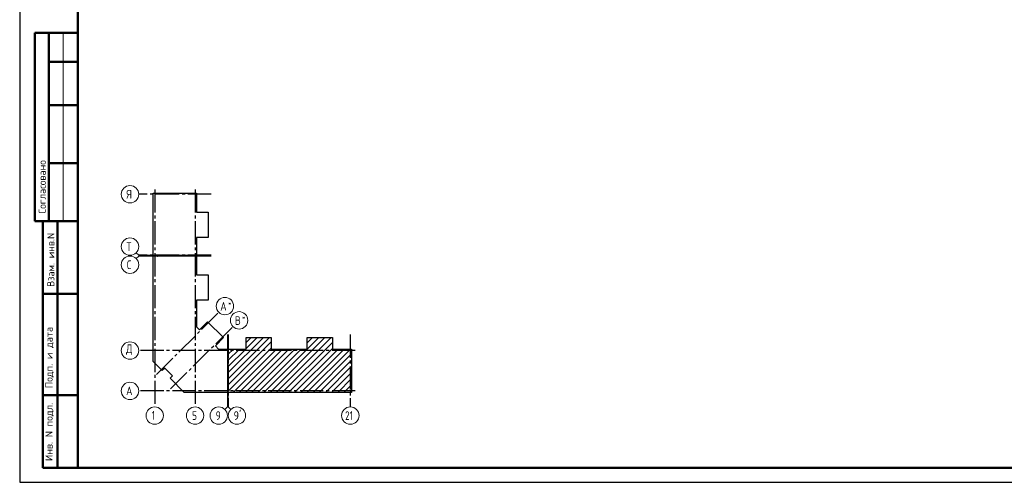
# Model space of a CAD drawing. Header units: millimetres. Extents: x 0 to 61017, y 0 to 42000.
# Tile 1 of 23: x 0 to 33923, y 0 to 15950. Entities that reach past the tile are written whole.
import ezdxf

# ---------------------------------------------------------------- set-up
doc = ezdxf.new("R2010")
doc.units = ezdxf.units.MM
doc.linetypes.add('______5', pattern=[1100, 800, -100, 100, -100])
doc.layers.add('Standard', color=7, linetype='Continuous', lineweight=25)
doc.layers.add('Оси', color=40, linetype='______5', lineweight=18)
doc.styles.add('ISOCPEUR', font='txt')

msp = doc.modelspace()

# ---------------------------------------------------------------- linework, layer by layer
at = {"layer": 'Standard', "color": 7, "linetype": 'Continuous', "lineweight": 50, "transparency": 33554687}
for p, q in [((2000, 15500), (527, 15500)), ((527, 15500), (527, 9000)), ((527, 15500), (527, 9000)), ((1000, 15500), (1000, 9000)), ((2000, 14500), (1000, 14500)), ((2000, 13000), (1000, 13000)), ((2000, 11000), (1000, 11000)), ((0, 9000), (6, 9000)), ((527, 9000), (2000, 9000)), ((800, 500), (800, 9000)), ((800, 500), (800, 9000)), ((1300, 500), (1300, 9000)), ((800, 6500), (2000, 6500)), ((800, 3000), (2000, 3000)), ((2000, 500), (800, 500))]:
    msp.add_line(p, q, dxfattribs=at)
at = {"layer": 'Standard', "color": 7, "linetype": 'Continuous', "lineweight": 13, "transparency": 33554687}
for p, q in [((1500, 15500), (1500, 9000)), ((4100, 7827), (4012, 7915)), ((4100, 7827), (4600, 7827)), ((4100, 7802), (4012, 7714)), ((4100, 7802), (4600, 7802)), ((7158, 2600), (7158, 3100)), ((7183, 2600), (7183, 3100)), ((7158, 2600), (7070, 2512)), ((7183, 2600), (7271, 2512))]:
    msp.add_line(p, q, dxfattribs=at)
at = {"layer": 'Standard', "color": 7, "linetype": 'Continuous', "lineweight": 35, "transparency": 33554687}
for p, q in [((7173, 3558), (8608, 4993)), ((7173, 3770), (8396, 4993)), ((7173, 3346), (8669, 4842)), ((7801, 4611), (8183, 4993)), ((7801, 4823), (7971, 4993)), ((8412, 3100), (10305, 4993)), ((8624, 3100), (10517, 4993)), ((8836, 3100), (10729, 4993)), ((9048, 3100), (10773, 4825)), ((9905, 4805), (10093, 4993)), ((7173, 3134), (8669, 4630)), ((7173, 4407), (7362, 4596)), ((7173, 3983), (7786, 4596)), ((7173, 4195), (7574, 4596)), ((7351, 3100), (8847, 4596)), ((7563, 3100), (9059, 4596)), ((7775, 3100), (9271, 4596)), ((7987, 3100), (9483, 4596)), ((8200, 3100), (9696, 4596)), ((9260, 3100), (10773, 4613)), ((9472, 3100), (10968, 4596)), ((9685, 3100), (11181, 4596)), ((9897, 3100), (11393, 4596)), ((10109, 3100), (11434, 4425)), ((10321, 3100), (11434, 4213)), ((10533, 3100), (11434, 4001)), ((10745, 3100), (11434, 3789)), ((10957, 3100), (11434, 3577)), ((11169, 3100), (11434, 3365)), ((11382, 3100), (11434, 3152))]:
    msp.add_line(p, q, dxfattribs=at)
at = {"layer": 'Standard', "color": 7, "linetype": 'Continuous', "lineweight": 13, "transparency": 33554687}
msp.add_lwpolyline([(0, 0), (59400, 0), (59400, 42000), (0, 42000), (0, 0)], close=True, dxfattribs=at)
for points in [[(0, 42000), (0, 0), (59400, 0), (59400, 42000), (0, 42000)], [(59400, 42000), (0, 42000), (0, 0), (59400, 0), (59400, 42000)]]:
    msp.add_lwpolyline(points, dxfattribs=at)
at = {"layer": 'Standard', "color": 7, "linetype": 'Continuous', "lineweight": 25, "transparency": 33554687}
for points in [[(0, 42000), (0, 0), (59400, 0), (59400, 42000), (0, 42000)], [(4600, 7817), (4600, 9974), (6096, 9974), (6096, 9313), (6493, 9313), (6493, 8445), (6096, 8445), (6096, 7817), (6078, 7817), (6078, 7837), (6063, 7837), (6063, 7817), (4600, 7817)], [(4600, 4357), (4600, 7812), (4738, 7812), (4738, 7792), (4753, 7792), (4753, 7812), (6096, 7812), (6096, 7149), (6493, 7149), (6493, 6281), (6096, 6281), (6096, 5355), (6194, 5257), (6475, 5538), (7024, 4989), (6743, 4708), (6855, 4596), (7168, 4596), (7168, 3100), (5670, 3100), (5182, 3588), (5267, 3673), (4999, 3941), (4914, 3856), (4600, 4170), (4600, 4357)], [(7173, 3100), (7173, 4563), (7193, 4563), (7193, 4578), (7173, 4578), (7173, 4596), (7801, 4596), (7801, 4993), (8669, 4993), (8669, 4596), (9287, 4596), (9905, 4596), (9905, 4993), (10773, 4993), (10773, 4596), (11434, 4596), (11434, 3100), (9287, 3100), (7173, 3100)]]:
    msp.add_lwpolyline(points, dxfattribs=at)
at = {"layer": 'Standard', "color": 7, "linetype": 'Continuous', "lineweight": 50, "transparency": 33554687}
msp.add_lwpolyline([(2000, 41500), (58900, 41500), (58900, 500), (2000, 500), (2000, 41500)], close=True, dxfattribs=at)
at = {"layer": 'Оси', "color": 8, "linetype": '______5', "lineweight": -3, "transparency": 33554687}
for p, q in [((6596, 9931), (4100, 9931)), ((4653, 10101), (4653, 2600)), ((6043, 10101), (6043, 2600)), ((6596, 7827), (4100, 7827)), ((6596, 7802), (4100, 7802)), ((4708, 3712), (6858, 5862)), ((5198, 3222), (7348, 5372)), ((7158, 5096), (7158, 2600)), ((7183, 5096), (7183, 2600)), ((11391, 5096), (11391, 2600)), ((11561, 4543), (4100, 4543)), ((11561, 4543), (4100, 4543)), ((11561, 3153), (4100, 3153))]:
    msp.add_line(p, q, dxfattribs=at)
at = {"layer": 'Оси', "color": 7, "linetype": 'Continuous', "lineweight": 13, "transparency": 33554687}
for centre in [(3800, 9931), (3800, 8127), (3800, 7502), (7070, 6074), (7560, 5584), (3800, 4543), (3800, 4543), (3800, 3153), (4653, 2300), (6043, 2300), (6858, 2300), (7483, 2300), (11391, 2300)]:
    msp.add_circle(centre, 300, dxfattribs=at)

# ---------------------------------------------------------------- texts
at = {"layer": 'Standard', "color": 7, "linetype": 'Continuous', "lineweight": 50, "transparency": 33554687, "char_height": 250, "attachment_point": 7, "rotation": 90, "style": 'ISOCPEUR'}
for s, insert, width in [('\\A1;{\\fISOCPEUR|i0|b0;\\H250.000000;\\W1.000000;\\C7;Согласовано}\\P', (900, 9261), 2071.88), ('\\A1;{\\fISOCPEUR|i0|b0;\\H250.000000;\\W1.000000;\\C7;Взам. инв.N}\\P', (1198, 6736), 1909.1), ('\\A1;{\\fISOCPEUR|i0|b0;\\H250.000000;\\W1.000000;\\C7;Подп. и дата}\\P', (1174, 3242), 2197.06), ('\\A1;{\\fISOCPEUR|i0|b0;\\H250.000000;\\W1.000000;\\C7;Инв. N подл.}\\P', (1174, 734), 2021.79)]:
    msp.add_mtext(s, dxfattribs=dict(at, insert=insert, width=width))
at = {"layer": 'Standard', "color": 7, "linetype": 'Continuous', "lineweight": 25, "transparency": 33554687, "insert": (11211, 2150), "char_height": 300, "width": 472.28, "attachment_point": 7, "style": 'ISOCPEUR'}
msp.add_mtext('\\W0.75;21', dxfattribs=at)
at = {"layer": 'Оси', "color": 7, "linetype": 'Continuous', "lineweight": 25, "transparency": 33554687, "attachment_point": 7, "style": 'ISOCPEUR'}
for s, insert, char_height, width in [('\\W0.80;Я', (3680, 9781), 300, 359.83), ('\\W0.80;Т', (3680, 7977), 300, 359.83), ('\\W0.78;С', (3695, 7352), 300, 326.41), ('\\W0.82;А', (6909, 5917), 300, 392.64), ('\\W0.80;*', (7179, 6092), 180, 215.89), ('\\W0.80;*', (7654, 5602), 180, 215.89), ('\\W0.80;В', (7414, 5427), 300, 359.84), ('\\W0.82;Д', (3665, 4393), 300, 392.65), ('\\W0.82;А', (3665, 3003), 300, 392.65), ('\\W0.56;1', (4553, 2160), 300, 233.32), ('\\W0.78;5', (5938, 2150), 300, 326.41), ('\\W0.78;9', (6753, 2150), 300, 326.41), ("\\W0.84;9'", (7371, 2150), 300, 440.64)]:
    msp.add_mtext(s, dxfattribs=dict(at, insert=insert, char_height=char_height, width=width))

doc.saveas('drawing.dxf')
